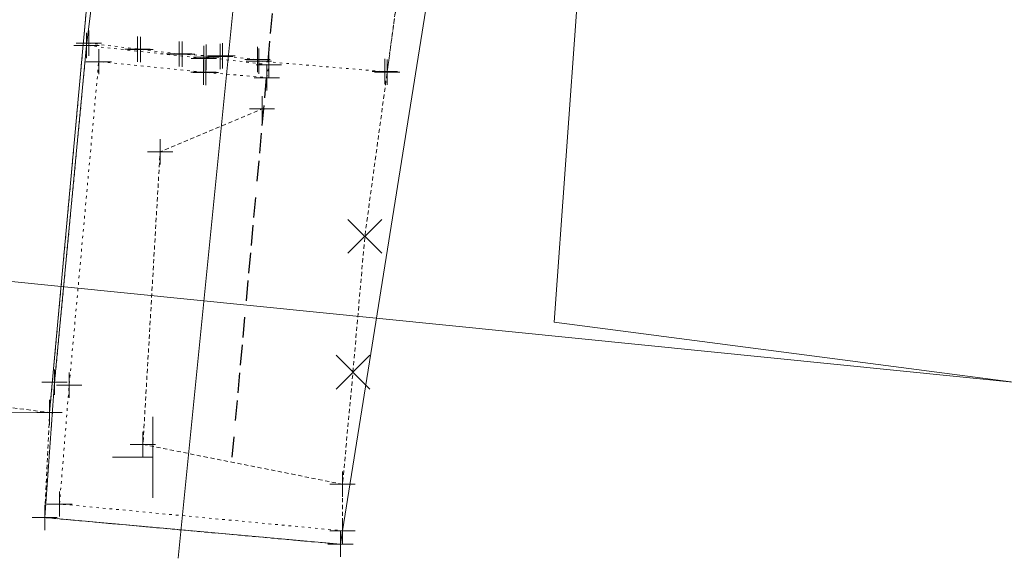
# Model space of a CAD drawing. Header units: feet. Extents: x 1620404 to 1693143, y 557267 to 607752.
# Tile 5 of 107: x 1620945 to 1620984, y 607069 to 607090. Entities that reach past the tile are written whole.
import ezdxf

# ---------------------------------------------------------------- set-up
doc = ezdxf.new("R2010")
doc.units = ezdxf.units.FT
doc.header["$MEASUREMENT"] = 0
for name, pattern in [('constlimit', [0]), ('DGN Style 1', [0.16325, 0.000271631, -0.162979]), ('DGN Style 2', [0.271631, 0.162979, -0.108652]), ('DGN Style 5', [0.190142, 0.081489, -0.108652]), ('esmtshex', [4.75, 0.8, -0.325, -0.325, 0.8, -0.3, 0.8, -0.3, 0.8, -0.3])]:
    doc.linetypes.add(name, pattern=pattern)
for name, color, linetype, lineweight in [('BD_X_Building', 241, 'Continuous', 0), ('DT_X_TIN_Hull', 5, 'Continuous', 0), ('PV_X_Steps', 120, 'DGN Style 1', 0), ('PV_X_Walk', 120, 'DGN Style 5', 0), ('RD_X_Wall', 120, 'DGN Style 1', 0), ('RW_P_Const_Limits', 120, 'constlimit', 0), ('RW_X_Esmt_SH', 6, 'esmtshex', 30), ('SN_X_Public', 3, 'Continuous', 0), ('SV_X_Break_Lines', 4, 'DGN Style 2', 0), ('SV_X_Random_Point (Construction)', 7, 'Continuous', 0), ('XS_X_Ground_Line', 3, 'DGN Style 2', 13)]:
    doc.layers.add(name, color=color, linetype=linetype, lineweight=lineweight)
doc.layers.add('SH_Named_Boundary (Construction)', color=7, linetype='Continuous', lineweight=0, plot=False, transparency=0.5)
doc.layers.add('SV_X_Shot_Marker (Construction)', color=40, linetype='Continuous', lineweight=0, transparency=0.5)

# ---------------------------------------------------------------- blocks, each defined once
blk = doc.blocks.new('SVPT_493')
at = {"layer": 'SV_X_Shot_Marker (Construction)', "transparency": 33554495}
for p, q in [((0, 0.025), (0, -0.025)), ((-0.025, 0), (0.025, 0))]:
    blk.add_line(p, q, dxfattribs=at)
blk.add_point((0, 0), dxfattribs=at)
blk = doc.blocks.new('SVPT_846')
at = {"layer": 'SV_X_Shot_Marker (Construction)', "transparency": 33554495}
for p, q in [((0, 0.025), (0, -0.025)), ((-0.025, 0), (0.025, 0))]:
    blk.add_line(p, q, dxfattribs=at)
blk.add_point((0, 0), dxfattribs=at)
blk = doc.blocks.new('SVPT_847')
at = {"layer": 'SV_X_Shot_Marker (Construction)', "transparency": 33554495}
for p, q in [((0, 0.025), (0, -0.025)), ((-0.025, 0), (0.025, 0))]:
    blk.add_line(p, q, dxfattribs=at)
blk.add_point((0, 0), dxfattribs=at)
blk = doc.blocks.new('SVPT_848')
at = {"layer": 'SV_X_Shot_Marker (Construction)', "transparency": 33554495}
for p, q in [((0, 0.025), (0, -0.025)), ((-0.025, 0), (0.025, 0))]:
    blk.add_line(p, q, dxfattribs=at)
blk.add_point((0, 0), dxfattribs=at)
blk = doc.blocks.new('SVPT_849')
at = {"layer": 'SV_X_Shot_Marker (Construction)', "transparency": 33554495}
for p, q in [((0, 0.025), (0, -0.025)), ((-0.025, 0), (0.025, 0))]:
    blk.add_line(p, q, dxfattribs=at)
blk.add_point((0, 0), dxfattribs=at)
blk = doc.blocks.new('SVPT_850')
at = {"layer": 'SV_X_Shot_Marker (Construction)', "transparency": 33554495}
for p, q in [((0, 0.025), (0, -0.025)), ((-0.025, 0), (0.025, 0))]:
    blk.add_line(p, q, dxfattribs=at)
blk.add_point((0, 0), dxfattribs=at)
blk = doc.blocks.new('SVPT_851')
at = {"layer": 'SV_X_Shot_Marker (Construction)', "transparency": 33554495}
for p, q in [((0, 0.025), (0, -0.025)), ((-0.025, 0), (0.025, 0))]:
    blk.add_line(p, q, dxfattribs=at)
blk.add_point((0, 0), dxfattribs=at)
blk = doc.blocks.new('SVPT_852')
at = {"layer": 'SV_X_Shot_Marker (Construction)', "transparency": 33554495}
for p, q in [((0, 0.025), (0, -0.025)), ((-0.025, 0), (0.025, 0))]:
    blk.add_line(p, q, dxfattribs=at)
blk.add_point((0, 0), dxfattribs=at)
blk = doc.blocks.new('SVPT_853')
at = {"layer": 'SV_X_Shot_Marker (Construction)', "transparency": 33554495}
for p, q in [((0, 0.025), (0, -0.025)), ((-0.025, 0), (0.025, 0))]:
    blk.add_line(p, q, dxfattribs=at)
blk.add_point((0, 0), dxfattribs=at)
blk = doc.blocks.new('SVPT_854')
at = {"layer": 'SV_X_Shot_Marker (Construction)', "transparency": 33554495}
for p, q in [((0, 0.025), (0, -0.025)), ((-0.025, 0), (0.025, 0))]:
    blk.add_line(p, q, dxfattribs=at)
blk.add_point((0, 0), dxfattribs=at)
blk = doc.blocks.new('SVPT_855')
at = {"layer": 'SV_X_Shot_Marker (Construction)', "transparency": 33554495}
for p, q in [((0, 0.025), (0, -0.025)), ((-0.025, 0), (0.025, 0))]:
    blk.add_line(p, q, dxfattribs=at)
blk.add_point((0, 0), dxfattribs=at)
blk = doc.blocks.new('SVPT_856')
at = {"layer": 'SV_X_Shot_Marker (Construction)', "transparency": 33554495}
for p, q in [((0, 0.025), (0, -0.025)), ((-0.025, 0), (0.025, 0))]:
    blk.add_line(p, q, dxfattribs=at)
blk.add_point((0, 0), dxfattribs=at)
blk = doc.blocks.new('SVPT_857')
at = {"layer": 'SV_X_Shot_Marker (Construction)', "transparency": 33554495}
for p, q in [((0, 0.025), (0, -0.025)), ((-0.025, 0), (0.025, 0))]:
    blk.add_line(p, q, dxfattribs=at)
blk.add_point((0, 0), dxfattribs=at)
blk = doc.blocks.new('SVPT_858')
at = {"layer": 'SV_X_Shot_Marker (Construction)', "transparency": 33554495}
for p, q in [((0, 0.025), (0, -0.025)), ((-0.025, 0), (0.025, 0))]:
    blk.add_line(p, q, dxfattribs=at)
blk.add_point((0, 0), dxfattribs=at)
blk = doc.blocks.new('SVPT_859')
at = {"layer": 'SV_X_Shot_Marker (Construction)', "transparency": 33554495}
for p, q in [((0, 0.025), (0, -0.025)), ((-0.025, 0), (0.025, 0))]:
    blk.add_line(p, q, dxfattribs=at)
blk.add_point((0, 0), dxfattribs=at)
blk = doc.blocks.new('SVPT_860')
at = {"layer": 'SV_X_Shot_Marker (Construction)', "transparency": 33554495}
for p, q in [((0, 0.025), (0, -0.025)), ((-0.025, 0), (0.025, 0))]:
    blk.add_line(p, q, dxfattribs=at)
blk.add_point((0, 0), dxfattribs=at)
blk = doc.blocks.new('SVPT_861')
at = {"layer": 'SV_X_Shot_Marker (Construction)', "transparency": 33554495}
for p, q in [((0, 0.025), (0, -0.025)), ((-0.025, 0), (0.025, 0))]:
    blk.add_line(p, q, dxfattribs=at)
blk.add_point((0, 0), dxfattribs=at)
blk = doc.blocks.new('SVPT_862')
at = {"layer": 'SV_X_Shot_Marker (Construction)', "transparency": 33554495}
for p, q in [((0, 0.025), (0, -0.025)), ((-0.025, 0), (0.025, 0))]:
    blk.add_line(p, q, dxfattribs=at)
blk.add_point((0, 0), dxfattribs=at)
blk = doc.blocks.new('SVPT_863')
at = {"layer": 'SV_X_Shot_Marker (Construction)', "transparency": 33554495}
for p, q in [((0, 0.025), (0, -0.025)), ((-0.025, 0), (0.025, 0))]:
    blk.add_line(p, q, dxfattribs=at)
blk.add_point((0, 0), dxfattribs=at)
blk = doc.blocks.new('SVPT_864')
at = {"layer": 'SV_X_Shot_Marker (Construction)', "transparency": 33554495}
for p, q in [((0, 0.025), (0, -0.025)), ((-0.025, 0), (0.025, 0))]:
    blk.add_line(p, q, dxfattribs=at)
blk.add_point((0, 0), dxfattribs=at)
blk = doc.blocks.new('SVPT_865')
at = {"layer": 'SV_X_Shot_Marker (Construction)', "transparency": 33554495}
for p, q in [((0, 0.025), (0, -0.025)), ((-0.025, 0), (0.025, 0))]:
    blk.add_line(p, q, dxfattribs=at)
blk.add_point((0, 0), dxfattribs=at)
blk = doc.blocks.new('SVPT_866')
at = {"layer": 'SV_X_Shot_Marker (Construction)', "transparency": 33554495}
for p, q in [((0, 0.025), (0, -0.025)), ((-0.025, 0), (0.025, 0))]:
    blk.add_line(p, q, dxfattribs=at)
blk.add_point((0, 0), dxfattribs=at)
blk = doc.blocks.new('SVPT_867')
at = {"layer": 'SV_X_Shot_Marker (Construction)', "transparency": 33554495}
for p, q in [((0, 0.025), (0, -0.025)), ((-0.025, 0), (0.025, 0))]:
    blk.add_line(p, q, dxfattribs=at)
blk.add_point((0, 0), dxfattribs=at)
blk = doc.blocks.new('SVPT_868')
at = {"layer": 'SV_X_Shot_Marker (Construction)', "transparency": 33554495}
for p, q in [((0, 0.025), (0, -0.025)), ((-0.025, 0), (0.025, 0))]:
    blk.add_line(p, q, dxfattribs=at)
blk.add_point((0, 0), dxfattribs=at)
blk = doc.blocks.new('SVPT_869')
at = {"layer": 'SV_X_Shot_Marker (Construction)', "transparency": 33554495}
for p, q in [((0, 0.025), (0, -0.025)), ((-0.025, 0), (0.025, 0))]:
    blk.add_line(p, q, dxfattribs=at)
blk.add_point((0, 0), dxfattribs=at)
blk = doc.blocks.new('SVPT_870')
at = {"layer": 'SV_X_Shot_Marker (Construction)', "transparency": 33554495}
for p, q in [((0, 0.025), (0, -0.025)), ((-0.025, 0), (0.025, 0))]:
    blk.add_line(p, q, dxfattribs=at)
blk.add_point((0, 0), dxfattribs=at)
blk = doc.blocks.new('SGN1P_12')
at = {"layer": 'SN_X_Public', "color": 3, "linetype": 'Continuous', "lineweight": 0}
for p, q in [((0, 0.08), (0, -0.08)), ((0, 0), (-0.08, 0))]:
    blk.add_line(p, q, dxfattribs=at)
blk = doc.blocks.new('SVPT_871')
at = {"layer": 'SV_X_Shot_Marker (Construction)', "transparency": 33554495}
for p, q in [((0, 0.025), (0, -0.025)), ((-0.025, 0), (0.025, 0))]:
    blk.add_line(p, q, dxfattribs=at)
blk.add_point((0, 0), dxfattribs=at)
blk = doc.blocks.new('SVPT_872')
at = {"layer": 'SV_X_Shot_Marker (Construction)', "transparency": 33554495}
for p, q in [((0, 0.025), (0, -0.025)), ((-0.025, 0), (0.025, 0))]:
    blk.add_line(p, q, dxfattribs=at)
blk.add_point((0, 0), dxfattribs=at)
blk = doc.blocks.new('SVPT_873')
at = {"layer": 'SV_X_Shot_Marker (Construction)', "transparency": 33554495}
for p, q in [((0, 0.025), (0, -0.025)), ((-0.025, 0), (0.025, 0))]:
    blk.add_line(p, q, dxfattribs=at)
blk.add_point((0, 0), dxfattribs=at)
blk = doc.blocks.new('SVPT_874')
at = {"layer": 'SV_X_Shot_Marker (Construction)', "transparency": 33554495}
for p, q in [((0, 0.025), (0, -0.025)), ((-0.025, 0), (0.025, 0))]:
    blk.add_line(p, q, dxfattribs=at)
blk.add_point((0, 0), dxfattribs=at)
blk = doc.blocks.new('X_136')
at = {"layer": 'SV_X_Random_Point (Construction)', "color": 7, "linetype": 'Continuous', "lineweight": 0, "transparency": 33554559}
for p, q in [((-0.0333, -0.0334), (0.0333, 0.0334)), ((-0.0333, 0.0334), (0.0333, -0.0334))]:
    blk.add_line(p, q, dxfattribs=at)
blk = doc.blocks.new('X_137')
at = {"layer": 'SV_X_Random_Point (Construction)', "color": 7, "linetype": 'Continuous', "lineweight": 0, "transparency": 33554559}
for p, q in [((-0.0333, -0.0334), (0.0333, 0.0334)), ((-0.0333, 0.0334), (0.0333, -0.0334))]:
    blk.add_line(p, q, dxfattribs=at)
blk = doc.blocks.new('*U1168')
at = {"layer": 'DT_X_TIN_Hull', "flags": 128}
blk.add_lwpolyline([(-71.037, -263.5), (-65.097, -263.682), (-5.434, -253.645), (-6.055, -259.973), (-6.866, -264.426), (-7.843, -277.739), (-8.225, -280.83), (-9.489, -294.124), (-9.881, -299.477), (1.805, -300.532), (1.892, -299.999), (6.898, -268.595), (17.397, -223.552), (17.933, -221.843), (17.96, -221.392), (24.741, -174.132), (64.093, -144.07)], dxfattribs=at)
blk = doc.blocks.new('*U1169')
at = {"layer": 'DT_X_TIN_Hull', "flags": 128}
blk.add_lwpolyline([(-283.737, -75.71), (-282.331, -81.304), (-217.692, -104.057), (-142.344, -167.873), (-146.673, -213.688), (-135.193, -297.918), (-84.507, -298.273), (-83.442, -286.622), (-81.164, -261.728), (-81.03, -260.234), (-78.795, -235.339), (-78.511, -232.834), (-75.693, -207.993), (-75.687, -207.931), (-73.185, -183.056), (-73.053, -181.832), (-70.369, -156.977), (-68.84, -139.29), (0.027, -71.147), (23.686, -66.343), (283.737, 24.861)], dxfattribs=at)

msp = doc.modelspace()

# ---------------------------------------------------------------- linework, layer by layer
at = {"color": 3, "linetype": 'Continuous', "lineweight": 0, "transparency": 33554495, "flags": 128}
msp.add_lwpolyline([(1620950, 607073.049), (1620950, 607073.049)], dxfattribs=at)
at = {"layer": 'BD_X_Building'}
for p, q in [((1620967.568, 607102.169), (1620965.86, 607078.39)), ((1620965.86, 607078.39), (1621003.915, 607073.417))]:
    msp.add_line(p, q, dxfattribs=at)
at = {"layer": 'PV_X_Steps', "flags": 128}
msp.add_lwpolyline([(1620947.728, 607092.324), (1620949.757, 607092.121), (1620949.867, 607092.136), (1620951.386, 607091.975), (1620951.536, 607091.951), (1620953.03, 607091.834), (1620953.173, 607091.838), (1620954.46, 607091.712), (1620954.627, 607091.674), (1620959.586, 607091.258), (1620959.666, 607091.269), (1620959.258, 607088.255), (1620959.163, 607088.28), (1620954.192, 607088.695), (1620954.135, 607088.757), (1620952.755, 607088.901), (1620952.655, 607088.877), (1620951.162, 607088.968), (1620951.036, 607088.977), (1620949.51, 607089.157), (1620949.388, 607089.174), (1620947.472, 607089.405)], dxfattribs=at)
at = {"layer": 'PV_X_Walk', "flags": 128}
msp.add_lwpolyline([(1620969.062, 607336.562), (1620968.589, 607330.375), (1620966.698, 607304.551), (1620964.9, 607278.766), (1620963.538, 607258.602), (1620961.586, 607233.799), (1620960.057, 607216.112), (1620957.241, 607190.033), (1620954.733, 607165.096), (1620951.631, 607137.75), (1620949.262, 607111.361), (1620945.919, 607074.816)], dxfattribs=at)
at = {"layer": 'RD_X_Wall', "flags": 128}
msp.add_lwpolyline([(1620957.413, 607069.613), (1620945.726, 607070.668), (1620946.119, 607076.021), (1620947.383, 607089.315), (1620952.011, 607088.799), (1620952.106, 607088.847), (1620954.583, 607088.551), (1620954.506, 607088.042), (1620952.096, 607088.252), (1620951.996, 607088.261), (1620947.861, 607088.674), (1620946.694, 607075.897), (1620946.313, 607071.204), (1620957.499, 607070.146)], dxfattribs=at)
at = {"layer": 'RW_P_Const_Limits'}
msp.add_line((1620959.107, 607149.918), (1620950.999, 607069.06), dxfattribs=at)
at = {"layer": 'RW_X_Esmt_SH'}
msp.add_line((1620953.137, 607073.054), (1620975.013, 607314.152), dxfattribs=at)
at = {"layer": 'SH_Named_Boundary (Construction)', "transparency": 33554495, "flags": 128}
msp.add_lwpolyline([(1620820.257, 607092.437), (1621019.259, 607072.483), (1621024.248, 607122.233), (1621029.236, 607171.984), (1621034.225, 607221.734), (1621039.213, 607271.485), (1621044.202, 607321.235), (1621049.19, 607370.986), (1621054.179, 607420.736), (1621059.168, 607470.487), (1621064.156, 607520.237), (1621069.145, 607569.988), (1620870.143, 607589.942), (1620865.154, 607540.192), (1620860.166, 607490.441), (1620855.177, 607440.69), (1620850.188, 607390.94), (1620845.2, 607341.189), (1620840.211, 607291.439), (1620835.223, 607241.688), (1620830.234, 607191.938), (1620825.246, 607142.187), (1620820.257, 607092.437)], dxfattribs=at)
at = {"layer": 'SV_X_Break_Lines', "flags": 128}
msp.add_lwpolyline([(1620957.496, 607071.987), (1620949.61, 607073.555), (1620950.287, 607085.116), (1620954.313, 607086.808)], dxfattribs=at)
at = {"layer": 'XS_X_Ground_Line', "flags": 128}
msp.add_lwpolyline([(1620746.689, 607297.379), (1620748.095, 607291.785), (1620779.569, 607288.79), (1620808.741, 607301.635), (1620814.86, 607301.894), (1620812.283, 607290.973), (1620815.494, 607284.813), (1620812.734, 607269.032), (1620817.164, 607272.316), (1620822.663, 607273.472), (1620823.777, 607275.409), (1620833.831, 607276.857), (1620842.089, 607280.051), (1620850.734, 607285.069), (1620880.059, 607282.731), (1620881.962, 607280.443), (1620895.902, 607261.523), (1620889.382, 607213.696), (1620888.082, 607205.216), (1620883.753, 607159.401), (1620887.996, 607141.373), (1620888.315, 607125.213), (1620884.571, 607106.645), (1620890.511, 607106.463), (1620889.465, 607094.585), (1620889.25, 607093.707), (1620888.672, 607092.772), (1620887.978, 607092.076), (1620887.071, 607092.006), (1620886.16, 607091.971), (1620885.568, 607088.082), (1620886.654, 607087.902), (1620887.651, 607087.221), (1620888.442, 607085.707), (1620888.506, 607084.888), (1620886.778, 607070.576), (1620890.524, 607069.916), (1620895.233, 607075.171), (1620900.283, 607078.624), (1620900.793, 607078.524), (1620919.758, 607082.46), (1620942.421, 607075.264), (1620945.919, 607074.816), (1620945.726, 607070.668), (1620957.413, 607069.613), (1620957.499, 607070.146), (1620957.496, 607071.987), (1620957.906, 607076.408), (1620958.376, 607081.776), (1620959.258, 607088.255), (1620959.666, 607091.269), (1620962.505, 607101.55), (1620963.872, 607107.921), (1620965.588, 607113.691), (1620965.547, 607113.815), (1620964.075, 607114.367), (1620964.051, 607115.384), (1620972.6, 607145.578), (1620973.005, 607146.593), (1620973.54, 607148.302), (1620973.567, 607148.753), (1620974.702, 607164.594), (1620976.192, 607165.798), (1620973.782, 607173.685), (1620974.035, 607176.388), (1620980.349, 607196.013), (1620984.729, 607210.858), (1620984.874, 607218.044), (1620986.574, 607226.322), (1620992.94, 607228.959), (1621010.774, 607227.179), (1621013.458, 607226.052), (1621020.637, 607226.073), (1621020.734, 607226.201), (1621032.239, 607297.081), (1621054.112, 607306.746), (1621054.931, 607316.441), (1621057.013, 607344.711), (1621054.387, 607377.319), (1621050.594, 607393.13), (1621052.339, 607410.523), (1621046.191, 607417.464), (1621042.617, 607421.609), (1621037.835, 607424.331), (1621033.292, 607433.17), (1620979.512, 607425.149), (1620983.192, 607452.594), (1620985.231, 607472.251), (1620986.351, 607484.731), (1620986.748, 607489.362), (1620988.881, 607514.27), (1620990.903, 607531.605), (1620991.127, 607533.857), (1620993.597, 607558.734), (1620994.28, 607565.511), (1620996.788, 607590.385), (1620998.437, 607605.104), (1621000.336, 607626.565), (1621002.111, 607645.831), (1621002.892, 607654.576), (1620999.135, 607655.949), (1620995.811, 607656.471), (1620995.386, 607656.598), (1620977.877, 607662.074), (1620971.699, 607662.307), (1620960.511, 607670.555), (1620960.109, 607670.677), (1620938.469, 607671.362), (1620937.805, 607643.561), (1620937.135, 607610.92), (1620935.315, 607584.427), (1620928.858, 607551.193), (1620925.198, 607530.235), (1620918.419, 607505.271), (1620916.534, 607497.176), (1620919.823, 607452.032), (1620882.973, 607448.406), (1620871.8, 607449.095), (1620881.045, 607424.843), (1620891.589, 607408.347), (1620892.984, 607397.589), (1620883.102, 607388.071), (1620867.478, 607374.653), (1620865.854, 607373.61), (1620863.634, 607372.487), (1620861.853, 607372.163), (1620859.624, 607372.405), (1620854.922, 607372.936), (1620854.264, 607368.249), (1620850.861, 607368.325), (1620850.305, 607366.436), (1620849.817, 607366.113), (1620847.776, 607364.944), (1620844.436, 607364.027), (1620838.698, 607363.398), (1620830.833, 607363.592), (1620824.924, 607352.991), (1620817.773, 607341.051), (1620800.298, 607333.725), (1620787.71, 607330.391), (1620776.274, 607328.723), (1620765.797, 607328.274), (1620766.505, 607314.621), (1620746.689, 607297.379)], dxfattribs=at)

# ---------------------------------------------------------------- block references
at = {"layer": 'DT_X_TIN_Hull'}
for name, p in [('*U1169', (1621030.426, 607373.089)), ('*U1168', (1620955.607, 607370.145))]:
    msp.add_blockref(name, p, dxfattribs=at)
at = {"layer": 'SN_X_Public', "color": 3, "linetype": 'Continuous', "lineweight": 0, "xscale": 20, "yscale": 20, "zscale": 20}
msp.add_blockref('SGN1P_12', (1620950, 607073.049), dxfattribs=at)
at = {"layer": 'SV_X_Random_Point (Construction)', "color": 7, "linetype": 'Continuous', "lineweight": 0, "transparency": 33554559, "xscale": 20, "yscale": 20, "zscale": 20}
for name, p in [('X_136', (1620958.376, 607081.776)), ('X_137', (1620957.906, 607076.408))]:
    msp.add_blockref(name, p, dxfattribs=at)
at = {"layer": 'SV_X_Shot_Marker (Construction)', "transparency": 33554495, "xscale": 20, "yscale": 20, "zscale": 20}
for name, p in [('SVPT_864', (1620947.383, 607089.315)), ('SVPT_856', (1620947.472, 607089.405)), ('SVPT_855', (1620949.388, 607089.174)), ('SVPT_854', (1620949.51, 607089.157)), ('SVPT_853', (1620951.036, 607088.977)), ('SVPT_852', (1620951.162, 607088.968)), ('SVPT_863', (1620952.011, 607088.799)), ('SVPT_862', (1620952.106, 607088.847)), ('SVPT_851', (1620952.655, 607088.877)), ('SVPT_850', (1620952.755, 607088.901)), ('SVPT_849', (1620954.135, 607088.757)), ('SVPT_857', (1620947.861, 607088.674)), ('SVPT_848', (1620954.192, 607088.695)), ('SVPT_861', (1620954.583, 607088.551)), ('SVPT_858', (1620951.996, 607088.261)), ('SVPT_859', (1620952.096, 607088.252)), ('SVPT_860', (1620954.506, 607088.042)), ('SVPT_847', (1620959.163, 607088.28)), ('SVPT_846', (1620959.258, 607088.255)), ('SVPT_874', (1620954.313, 607086.808)), ('SVPT_873', (1620950.287, 607085.116)), ('SVPT_865', (1620946.119, 607076.021)), ('SVPT_868', (1620946.694, 607075.897)), ('SVPT_493', (1620945.919, 607074.816)), ('SVPT_872', (1620949.61, 607073.555)), ('SVPT_871', (1620957.496, 607071.987)), ('SVPT_869', (1620946.313, 607071.204)), ('SVPT_866', (1620945.726, 607070.668)), ('SVPT_870', (1620957.499, 607070.146)), ('SVPT_867', (1620957.413, 607069.613))]:
    msp.add_blockref(name, p, dxfattribs=at)

doc.saveas('drawing.dxf')
